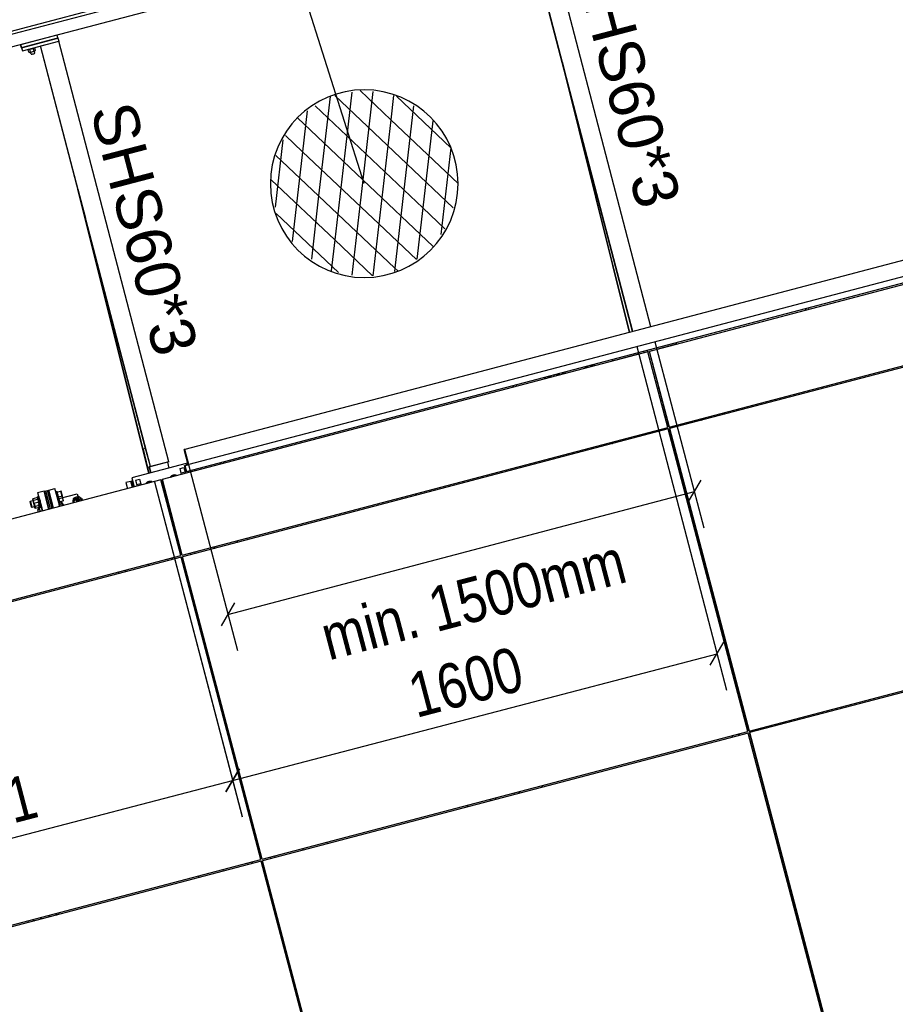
# Model space of a CAD drawing. Header units: millimetres. Extents: x 1838 to 190192, y -28 to 11710.
# Tile 54 of 80: x 103354 to 106152, y 4247 to 7394. Entities that reach past the tile are written whole.
import ezdxf

# ---------------------------------------------------------------- set-up
doc = ezdxf.new("R2010")
doc.units = ezdxf.units.MM
doc.styles.add('Arial', font='ARIAL.TTF', dxfattribs={"height": 0.2})
doc.styles.add('Arial Narrow', font='ARIALN.TTF', dxfattribs={"height": 0.2})

# ---------------------------------------------------------------- blocks, each defined once
blk = doc.blocks.new('Part-1593 - 1285')
at = {"color": 7}
for p, q in [((103828.1, 5665.6), (103826.8, 5670.5)), ((103915.1, 5688.5), (103913.8, 5693.4))]:
    blk.add_line(p, q, dxfattribs=at)
blk = doc.blocks.new('Part-57358 - 1285')
at = {"color": 7}
for p, q in [((105022, 4945.7), (105027, 4941.9)), ((104948.3, 4926.3), (104953.3, 4922.5)), ((104949, 4926.5), (104954, 4922.7))]:
    blk.add_line(p, q, dxfattribs=at)
blk = doc.blocks.new('Part-59916 - 1285')
at = {"color": 7}
for p, q in [((107795.5, 6978.3), (103885.6, 5949.6)), ((103880.6, 5969), (103881.8, 5969.3)), ((103885.6, 5949.6), (103880.6, 5969)), ((103880.6, 5969), (103885.2, 5951.6)), ((103881.8, 5969.3), (103891.8, 5971.9)), ((103886.3, 5951.9), (103881.8, 5969.3)), ((103881.8, 5969.3), (103886.9, 5950)), ((103885.2, 5951.6), (103886.3, 5951.9))]:
    blk.add_line(p, q, dxfattribs=at)
blk = doc.blocks.new('Part-1592 - 1285')
at = {"color": 7}
for p, q in [((104170.8, 4716.6), (104169.5, 4721.5)), ((104083.8, 4693.7), (104082.5, 4698.6))]:
    blk.add_line(p, q, dxfattribs=at)
blk = doc.blocks.new('Part-57954 - 1285')
at = {"color": 7}
for p, q in [((107239.2, 5523.9), (105686.9, 5115.5)), ((107493.7, 4556.8), (107239.2, 5523.9)), ((105941.3, 4148.4), (105686.9, 5115.5)), ((105941.6, 4148.5), (105687.2, 5115.6)), ((105941.3, 4148.4), (107493.7, 4556.8))]:
    blk.add_line(p, q, dxfattribs=at)
blk = doc.blocks.new('Part-57351 - 1285')
at = {"color": 7}
for p, q in [((103835.7, 5807.2), (103839.9, 5808.4)), ((103841.4, 5669.2), (103840.1, 5674)), ((103842.9, 5669.5), (103841.6, 5674.4)), ((103900.9, 5684.8), (103899.6, 5689.6)), ((104097.1, 4697.2), (104095.8, 4702.1)), ((104098.6, 4697.6), (104097.3, 4702.5)), ((104156.6, 4712.9), (104155.3, 4717.7)), ((104349.6, 3853.7), (104353.9, 3854.8))]:
    blk.add_line(p, q, dxfattribs=at)
blk = doc.blocks.new('Part-60844 - 1285')
at = {"color": 7}
for p, q in [((105866.1, 6465.5), (105864.8, 6470.4)), ((105867.6, 6465.9), (105866.3, 6470.7)), ((105877.3, 6468.5), (105876, 6473.3))]:
    blk.add_line(p, q, dxfattribs=at)
blk = doc.blocks.new('Part-57352 - 1285')
at = {"color": 7}
for p, q in [((104679.3, 5889.6), (104678.1, 5894.4)), ((104619.8, 5874), (104618.6, 5878.8)), ((104621.3, 5874.3), (104620, 5879.2)), ((104935, 4917.7), (104933.8, 4922.5)), ((104875.5, 4902), (104874.3, 4906.9)), ((104877, 4902.4), (104875.7, 4907.3))]:
    blk.add_line(p, q, dxfattribs=at)
blk = doc.blocks.new('Part-57353 - 1285')
at = {"color": 7}
for p, q in [((105392.3, 6216.8), (105396.8, 6218)), ((105398.3, 6078.8), (105397, 6083.6)), ((105399.7, 6079.1), (105398.5, 6084)), ((105457.8, 6094.4), (105456.5, 6099.2)), ((105654, 5106.8), (105652.7, 5111.7)), ((105655.5, 5107.2), (105654.2, 5112.1)), ((105713.5, 5122.5), (105712.2, 5127.3)), ((105906.3, 4263.3), (105910.8, 4264.4))]:
    blk.add_line(p, q, dxfattribs=at)
blk = doc.blocks.new('Part-58379 - 1285')
at = {"color": 7}
for p, q in [((103360, 7304.9), (103476.1, 7335.4)), ((103475.7, 7336.3), (103476.1, 7335.4)), ((103476.1, 7335.4), (103478.6, 7325.8)), ((103359.2, 7304.1), (103356.6, 7313.7)), ((103356.6, 7313.7), (103356.8, 7313.7)), ((103356.6, 7313.7), (103360, 7304.9)), ((103359.2, 7304.1), (103362.5, 7295.3)), ((103360, 7304.9), (103362.5, 7295.3)), ((103362.5, 7295.3), (103478.6, 7325.8))]:
    blk.add_line(p, q, dxfattribs=at)
blk = doc.blocks.new('Part-57407 - 1285')
at = {"color": 7}
for p, q in [((105376.6, 6073), (105375.3, 6077.9)), ((105377.5, 6073.3), (105376.3, 6078.1)), ((105632.3, 5101.1), (105631, 5106)), ((105633.2, 5101.4), (105632, 5106.2))]:
    blk.add_line(p, q, dxfattribs=at)
blk = doc.blocks.new('Part-57356 - 1285')
at = {"color": 7}
for p, q in [((104046.9, 5728.4), (104051.9, 5724.5)), ((103973.2, 5709), (103978.2, 5705.1)), ((103973.9, 5709.2), (103978.9, 5705.3))]:
    blk.add_line(p, q, dxfattribs=at)
blk = doc.blocks.new('Part-58326 - 1285')
at = {"color": 7}
for p, q in [((103756.2, 6023.8), (103748, 6021.6)), ((103748, 6021.6), (103762.5, 5963.4)), ((103772.1, 5966), (103756.2, 6023.8)), ((103830.2, 5981.2), (103762.5, 5963.4))]:
    blk.add_line(p, q, dxfattribs=at)
blk = doc.blocks.new('Part-57355 - 1285')
at = {"color": 7}
for p, q in [((104783.6, 4877.8), (104786, 4883.6)), ((104784.3, 4878), (104786.7, 4883.8)), ((104857.3, 4897.2), (104859.7, 4903))]:
    blk.add_line(p, q, dxfattribs=at)
blk = doc.blocks.new('Part-57357 - 1285')
at = {"color": 7}
for p, q in [((105247.3, 6039), (105249.7, 6044.8)), ((105248, 6039.2), (105250.4, 6045)), ((105321, 6058.4), (105323.4, 6064.2))]:
    blk.add_line(p, q, dxfattribs=at)
blk = doc.blocks.new('Part-58350 - 1285')
at = {"color": 7}
for p, q in [((103831.8, 5961.3), (103826.8, 5980.3)), ((103768.7, 5965.1), (103768, 5964.9)), ((103773, 5945.9), (103768, 5964.9)), ((103773.7, 5946.1), (103768.7, 5965.1))]:
    blk.add_line(p, q, dxfattribs=at)
blk = doc.blocks.new('Bolt-58344 - 1285')
at = {"color": 7}
for p, q in [((105410.8, 6345.7), (105410.6, 6346.7)), ((105426.3, 6349.8), (105426, 6350.8)), ((105275.4, 6310.1), (105275.2, 6311.1)), ((105290.9, 6314.2), (105290.6, 6315.2))]:
    blk.add_line(p, q, dxfattribs=at)
blk = doc.blocks.new('Part-58320 - 1285')
at = {"color": 7}
for p, q in [((103756.2, 6023.8), (103419.8, 7310.3)), ((103420.6, 7310.5), (103478.6, 7325.8)), ((103772.1, 5966), (103420.6, 7310.5)), ((103830.2, 5981.2), (103478.6, 7325.8)), ((103772.1, 5966), (103756.2, 6023.8)), ((103830.2, 5981.2), (103772.1, 5966))]:
    blk.add_line(p, q, dxfattribs=at)
blk = doc.blocks.new('Part-57512 - 1285')
at = {"color": 7}
for p, q in [((105652.7, 5106.5), (105651.5, 5111.4)), ((105653.7, 5106.8), (105652.5, 5111.6))]:
    blk.add_line(p, q, dxfattribs=at)
blk = doc.blocks.new('Part-57513 - 1285')
at = {"color": 7}
for p, q in [((105388.4, 6076.2), (105387.1, 6081)), ((105389.5, 6076.4), (105388.1, 6081.3))]:
    blk.add_line(p, q, dxfattribs=at)
blk = doc.blocks.new('Part-60840 - 1285')
at = {"color": 7}
for p, q in [((103437.3, 5888.6), (103442.2, 5889.8)), ((103452.6, 5830.6), (103437.3, 5888.6)), ((103457.4, 5831.8), (103442.2, 5889.8))]:
    blk.add_line(p, q, dxfattribs=at)
blk = doc.blocks.new('Part-57578 - 1285')
at = {"color": 7}
for p, q in [((103671.1, 5624.4), (103669.8, 5629.2)), ((103672.1, 5624.6), (103670.8, 5629.5)), ((104005.2, 4673), (104003.9, 4677.9)), ((103926.8, 4652.4), (103925.5, 4657.3)), ((103927.8, 4652.7), (103926.5, 4657.5))]:
    blk.add_line(p, q, dxfattribs=at)
blk = doc.blocks.new('Part-57579 - 1285')
at = {"color": 7}
for p, q in [((104082.1, 5732.5), (104080.9, 5737.3)), ((104337.8, 4760.6), (104336.6, 4765.4)), ((104259.5, 4740), (104258.2, 4744.8)), ((104260.5, 4740.2), (104259.2, 4745.1))]:
    blk.add_line(p, q, dxfattribs=at)
blk = doc.blocks.new('Part-57582 - 1285')
at = {"color": 7}
blk.add_line((105906.3, 4263.3), (105910.8, 4264.4), dxfattribs=at)
blk = doc.blocks.new('Bolt-58036 - 1285')
at = {"color": 7}
for p, q in [((105077.8, 6262.3), (105078.3, 6263.4)), ((105079.8, 6258.7), (105078.5, 6263.5)), ((105086.4, 6265.6), (105087.8, 6263.8)), ((105087.3, 6265.8), (105088.3, 6265)), ((105087.8, 6263.8), (105088.9, 6261)), ((105088.3, 6265), (105090.1, 6261.4)), ((105093, 6262.1), (105090.7, 6266.7)), ((105094.3, 6262.5), (105093, 6267.3)), ((105095.4, 6262.8), (105093.1, 6267.3)), ((105100.3, 6264), (105099, 6268.9)), ((105161.3, 6280.1), (105161.1, 6285.2)), ((105163.7, 6280.7), (105163.5, 6285.8)), ((105164.8, 6281), (105163.6, 6285.9)), ((105165.1, 6284.1), (105165.4, 6286.3)), ((105165.5, 6281.2), (105165.1, 6284.1)), ((105168.8, 6286.2), (105169.3, 6287.4)), ((105169, 6282.1), (105168.8, 6286.2)), ((105170.8, 6282.6), (105169.6, 6287.4)), ((105177.5, 6289.5), (105178.8, 6287.7)), ((105178.3, 6289.7), (105179.3, 6289)), ((105178.8, 6287.7), (105179.9, 6285)), ((105179.3, 6289), (105181.2, 6285.3)), ((105184.1, 6286.1), (105181.8, 6290.6)), ((105185.3, 6286.4), (105184.1, 6291.2)), ((105186.5, 6286.7), (105184.2, 6291.3)), ((105191.3, 6288), (105190.1, 6292.8)), ((105032.4, 6246.2), (105031.2, 6251)), ((105032.9, 6250.5), (105032.8, 6250.4)), ((105032.8, 6250.4), (105033, 6246.3)), ((105070.3, 6256.1), (105070, 6261.2)), ((105072.7, 6256.8), (105072.4, 6261.9)), ((105073.8, 6257.1), (105072.5, 6261.9)), ((105074.1, 6260.2), (105074.3, 6262.4)), ((105074.4, 6257.2), (105074.1, 6260.2)), ((105078, 6258.2), (105077.8, 6262.3))]:
    blk.add_line(p, q, dxfattribs=at)
blk = doc.blocks.new('Part-57605 - 1285')
at = {"color": 7}
for p, q in [((103887.1, 5975.9), (103887, 5975.9)), ((103888.3, 5971), (103887.1, 5975.9)), ((103887.1, 5975.9), (103887.1, 5975.9)), ((103888.4, 5971), (103887.1, 5975.9)), ((103887.1, 5975.9), (103887.1, 5975.9)), ((103894.7, 5946.9), (103893.4, 5951.7)), ((103894.7, 5946.9), (103893.5, 5951.7))]:
    blk.add_line(p, q, dxfattribs=at)
blk = doc.blocks.new('Part-57606 - 1285')
at = {"color": 7}
for p, q in [((103887, 5975.9), (103886.1, 5975.6)), ((103888.3, 5971), (103887, 5975.9)), ((103887, 5975.9), (103887.1, 5975.9)), ((103887.1, 5975.9), (103887, 5975.9)), ((103888.3, 5971), (103887.1, 5975.9)), ((103894.7, 5946.9), (103893.4, 5951.7)), ((103894.7, 5946.9), (103893.4, 5951.7))]:
    blk.add_line(p, q, dxfattribs=at)
blk = doc.blocks.new('Part-57646 - 1285')
at = {"color": 7}
for p, q in [((103708.8, 5918.6), (103693.3, 5914.6)), ((103713.8, 5899.3), (103708.8, 5918.6)), ((103693.3, 5914.6), (103698.4, 5895.2))]:
    blk.add_line(p, q, dxfattribs=at)
blk = doc.blocks.new('Part-57647 - 1285')
at = {"color": 7}
for p, q in [((103713.6, 5919.9), (103708.8, 5918.6)), ((103708.8, 5918.6), (103713.8, 5899.3)), ((103718.7, 5900.6), (103713.6, 5919.9))]:
    blk.add_line(p, q, dxfattribs=at)
blk = doc.blocks.new('Part-57648 - 1285')
at = {"color": 7}
for p, q in [((103714.5, 5920.1), (103713.6, 5919.9)), ((103713.6, 5919.9), (103718.7, 5900.6))]:
    blk.add_line(p, q, dxfattribs=at)
blk = doc.blocks.new('Part-58048 - 1285')
at = {"color": 7}
for p, q in [((105050.1, 6250.8), (105048.8, 6255.7)), ((105053.1, 6251.6), (105051.8, 6256.5))]:
    blk.add_line(p, q, dxfattribs=at)
blk = doc.blocks.new('Part-57682 - 1285')
at = {"color": 7}
for p, q in [((105603.8, 6138), (105608.8, 6134.1)), ((105530.1, 6118.6), (105535, 6114.7)), ((105530.8, 6118.8), (105535.8, 6114.9))]:
    blk.add_line(p, q, dxfattribs=at)
blk = doc.blocks.new('Part-58000 - 1285')
at = {"color": 7}
blk.add_line((103899.5, 5948.1), (103898.3, 5953), dxfattribs=at)
blk = doc.blocks.new('Part-57879 - 1285')
at = {"color": 7}
for p, q in [((103419.6, 5847.7), (103412.9, 5846)), ((103412.9, 5846), (103419.3, 5821.8))]:
    blk.add_line(p, q, dxfattribs=at)
blk = doc.blocks.new('Part-59965 - 1285')
at = {"color": 7}
for p, q in [((107494.9, 4552), (105910.7, 4135.2)), ((107749.4, 3584.9), (107494.9, 4552)), ((106165.1, 3168.1), (105910.7, 4135.2)), ((106165.4, 3168.2), (105911, 4135.2)), ((106165.1, 3168.1), (107749.4, 3584.9))]:
    blk.add_line(p, q, dxfattribs=at)
blk = doc.blocks.new('Part-57957 - 1285')
at = {"color": 7}
for p, q in [((105682.4, 5114.3), (104130, 4705.9)), ((105936.8, 4147.2), (105682.4, 5114.3)), ((104384.4, 3738.8), (104130, 4705.9)), ((104384.7, 3738.9), (104130.3, 4706)), ((104384.4, 3738.8), (105936.8, 4147.2))]:
    blk.add_line(p, q, dxfattribs=at)
blk = doc.blocks.new('Bolt-58380 - 1285')
at = {"color": 7}
for p, q in [((103385.9, 7300.1), (103391.7, 7301.4)), ((103391.7, 7301.4), (103397.5, 7303.1)), ((103399.5, 7293.5), (103397, 7303)), ((103397.5, 7303.1), (103401.5, 7304.7)), ((103401.5, 7304.7), (103402.8, 7305.8)), ((103404.4, 7295.9), (103402, 7305.1)), ((103402.8, 7305.8), (103402.8, 7305.9)), ((103379.6, 7299.7), (103381.4, 7299.5)), ((103379.6, 7299.7), (103379.6, 7299.7)), ((103381.9, 7293.7), (103380.3, 7299.6)), ((103383.1, 7290.4), (103380.7, 7299.6)), ((103381.4, 7299.5), (103385.9, 7300.1)), ((103382.3, 7293.7), (103381.9, 7293.7)), ((103383.1, 7290.4), (103388.8, 7290.7)), ((103388.8, 7290.7), (103386.4, 7300.2)), ((103388.7, 7287.3), (103387.8, 7290.6)), ((103390, 7283.9), (103388.2, 7290.7)), ((103388.7, 7287.3), (103389.1, 7287.2)), ((103388.8, 7290.7), (103399.5, 7293.5)), ((103390, 7283.9), (103390.9, 7283.8)), ((103390.9, 7283.8), (103393.1, 7284.1)), ((103393.1, 7284.1), (103396, 7284.8)), ((103396, 7284.8), (103398.9, 7285.7)), ((103398.9, 7285.7), (103400.9, 7286.5)), ((103399.5, 7293.5), (103404.4, 7295.9)), ((103401.6, 7287), (103399.8, 7293.7)), ((103400.9, 7286.5), (103401.6, 7287))]:
    blk.add_line(p, q, dxfattribs=at)
blk = doc.blocks.new('Bolt-60842 - 1285')
at = {"color": 7}
for p, q in [((103472.8, 5886), (103469.3, 5885.1)), ((103472.8, 5883.4), (103472, 5885.8)), ((103472, 5885.8), (103472.6, 5883.4)), ((103486.1, 5886.9), (103472.6, 5883.4)), ((103473.5, 5883.6), (103472.8, 5886)), ((103472.8, 5886), (103473.3, 5883.6)), ((103489.1, 5871.2), (103485.1, 5886.7)), ((103489.5, 5871.3), (103485.4, 5886.7)), ((103489.8, 5871.4), (103485.9, 5886.9)), ((103490.3, 5871.5), (103486.1, 5886.9)), ((103416.9, 5862.5), (103387.2, 5854.7)), ((103387.4, 5853.4), (103387.2, 5854.7)), ((103387.2, 5854.7), (103387.6, 5853.4)), ((103388.2, 5853.6), (103387.9, 5854.9)), ((103387.9, 5854.9), (103388.3, 5853.6)), ((103411.6, 5867.3), (103395.2, 5863)), ((103399.2, 5847.5), (103395.2, 5863)), ((103399.6, 5847.6), (103395.4, 5863.1)), ((103395.9, 5863.2), (103396.2, 5863.3)), ((103399.9, 5847.7), (103395.9, 5863.2)), ((103400.3, 5847.8), (103396.2, 5863.3)), ((103414.8, 5870.7), (103410.2, 5869.5)), ((103410.7, 5867.1), (103410.2, 5869.5)), ((103410.2, 5869.5), (103410.9, 5867.2)), ((103412.3, 5860.5), (103410.7, 5867.1)), ((103410.7, 5867.1), (103414.6, 5851.6)), ((103411.4, 5867.3), (103410.9, 5869.7)), ((103410.9, 5869.7), (103411.6, 5867.4)), ((103410.9, 5867.2), (103412.7, 5860.6)), ((103415.1, 5851.7), (103410.9, 5867.1)), ((103413, 5860.7), (103411.4, 5867.3)), ((103415.4, 5851.8), (103411.4, 5867.3)), ((103411.6, 5867.4), (103413.4, 5860.8)), ((103415.8, 5851.9), (103411.6, 5867.3)), ((103414.6, 5851.6), (103412.3, 5860.5)), ((103412.7, 5860.6), (103415.1, 5851.7)), ((103415.4, 5851.8), (103413, 5860.7)), ((103413.4, 5860.8), (103415.8, 5851.9)), ((103414.8, 5868.2), (103414, 5870.5)), ((103414, 5870.5), (103414.5, 5868.1)), ((103414.5, 5868.1), (103416.2, 5861.6)), ((103415.5, 5868.4), (103414.8, 5870.7)), ((103414.8, 5870.7), (103415.3, 5868.3)), ((103416.6, 5861.7), (103414.8, 5868.2)), ((103415.3, 5868.3), (103416.9, 5861.7)), ((103417.3, 5861.8), (103415.5, 5868.4)), ((103415.8, 5863.8), (103416, 5863.2)), ((103415.9, 5863.2), (103415.8, 5863.8)), ((103416.3, 5861.6), (103415.9, 5863.2)), ((103416, 5863.2), (103416.4, 5861.7)), ((103416.2, 5861.6), (103418.5, 5852.6)), ((103416.9, 5859.2), (103416.3, 5861.6)), ((103416.4, 5861.7), (103417.1, 5859.2)), ((103416.5, 5864), (103416.7, 5863.4)), ((103416.6, 5863.4), (103416.5, 5864)), ((103417, 5861.8), (103416.6, 5863.4)), ((103419, 5852.7), (103416.6, 5861.7)), ((103416.7, 5863.4), (103417.2, 5861.9)), ((103416.9, 5861.7), (103419.2, 5852.8)), ((103417.7, 5856.1), (103416.9, 5859.2)), ((103417.6, 5859.4), (103417, 5861.8)), ((103417.1, 5859.2), (103418, 5856.1)), ((103417.2, 5861.9), (103417.9, 5859.4)), ((103419.7, 5852.9), (103417.3, 5861.8)), ((103418.4, 5856.3), (103417.6, 5859.4)), ((103418.6, 5852.6), (103417.7, 5856.1)), ((103417.9, 5859.4), (103418.7, 5856.3)), ((103418, 5856.1), (103418.9, 5852.7)), ((103419.3, 5852.8), (103418.4, 5856.3)), ((103418.7, 5856.3), (103419.6, 5852.9)), ((103436.6, 5867.7), (103437.2, 5867.9)), ((103436.8, 5869.3), (103437, 5868.8)), ((103436.9, 5868.8), (103436.8, 5869.3)), ((103437.3, 5867.2), (103436.9, 5868.8)), ((103437, 5868.8), (103437.5, 5867.2)), ((103437.9, 5864.7), (103437.3, 5867.2)), ((103437.5, 5867.2), (103438.2, 5864.8)), ((103438.7, 5861.6), (103437.9, 5864.7)), ((103438.2, 5864.8), (103439, 5861.7)), ((103439.6, 5858.2), (103438.7, 5861.6)), ((103439, 5861.7), (103439.9, 5858.2)), ((103440.5, 5854.7), (103439.6, 5858.2)), ((103439.9, 5858.2), (103440.8, 5854.8)), ((103441.4, 5851.6), (103440.5, 5854.7)), ((103440.8, 5854.8), (103441.6, 5851.7)), ((103474.9, 5877.8), (103471.4, 5876.9)), ((103472.6, 5883.4), (103474.2, 5876.8)), ((103476.5, 5867.9), (103472.6, 5883.4)), ((103474.6, 5876.9), (103472.8, 5883.4)), ((103477, 5868), (103472.8, 5883.4)), ((103473.3, 5883.6), (103474.9, 5877)), ((103473.3, 5883.6), (103473.5, 5883.6)), ((103477.3, 5868.1), (103473.3, 5883.6)), ((103475.3, 5877.1), (103473.5, 5883.6)), ((103477.7, 5868.2), (103473.5, 5883.6)), ((103474.6, 5876.3), (103474.2, 5877.6)), ((103474.2, 5877.6), (103474.5, 5876.3)), ((103474.2, 5876.8), (103476.5, 5867.9)), ((103474.5, 5876.3), (103475.4, 5872.7)), ((103477, 5868), (103474.6, 5876.9)), ((103475.6, 5872.8), (103474.6, 5876.3)), ((103475.3, 5876.5), (103474.9, 5877.8)), ((103474.9, 5877.8), (103475.2, 5876.5)), ((103474.9, 5877), (103477.3, 5868.1)), ((103475.2, 5876.5), (103476.1, 5872.9)), ((103477.7, 5868.2), (103475.3, 5877.1)), ((103476.3, 5873), (103475.3, 5876.5)), ((103475.4, 5872.7), (103476.6, 5867.9)), ((103476.9, 5868), (103475.6, 5872.8)), ((103476.1, 5872.9), (103477.4, 5868.1)), ((103477.6, 5868.1), (103476.3, 5873)), ((103490.3, 5871.5), (103476.5, 5867.9)), ((103476.5, 5867.9), (103478.9, 5858.9)), ((103480.7, 5852.4), (103476.5, 5867.9)), ((103480, 5858.4), (103476.5, 5857.5)), ((103476.6, 5867.9), (103477.9, 5863.1)), ((103478.1, 5863.1), (103476.9, 5868)), ((103479.3, 5859), (103477, 5868)), ((103480.9, 5852.5), (103477, 5868)), ((103477.3, 5868.1), (103479.6, 5859.1)), ((103477.3, 5868.1), (103481.4, 5852.6)), ((103477.4, 5868.1), (103478.6, 5863.3)), ((103478.9, 5863.3), (103477.6, 5868.1)), ((103480, 5859.2), (103477.7, 5868.2)), ((103481.7, 5852.7), (103477.7, 5868.2)), ((103477.9, 5863.1), (103478.9, 5859.5)), ((103479, 5859.6), (103478.1, 5863.1)), ((103478.6, 5863.3), (103479.6, 5859.7)), ((103479.7, 5859.8), (103478.9, 5863.3)), ((103478.9, 5859.5), (103479.3, 5858.3)), ((103478.9, 5858.9), (103480.7, 5852.4)), ((103479.3, 5858.3), (103479, 5859.6)), ((103480.9, 5852.5), (103479.3, 5859)), ((103479.6, 5859.7), (103480, 5858.4)), ((103479.6, 5859.1), (103481.4, 5852.6)), ((103480, 5858.4), (103479.7, 5859.8)), ((103481.7, 5852.7), (103480, 5859.2)), ((103494.2, 5856), (103480.7, 5852.4)), ((103493.3, 5855.7), (103489.1, 5871.2)), ((103493.5, 5855.8), (103489.5, 5871.3)), ((103494, 5855.9), (103489.8, 5871.4)), ((103494.2, 5856), (103490.3, 5871.5)), ((103388.3, 5849.8), (103387.4, 5853.4)), ((103387.6, 5853.4), (103388.5, 5849.9)), ((103389.1, 5850), (103388.2, 5853.6)), ((103388.3, 5853.6), (103389.3, 5850.1)), ((103389.6, 5845), (103388.3, 5849.8)), ((103388.5, 5849.9), (103389.8, 5845.1)), ((103390.3, 5845.2), (103389.1, 5850)), ((103389.3, 5850.1), (103390.6, 5845.3)), ((103390.9, 5840.2), (103389.6, 5845)), ((103389.8, 5845.1), (103391.1, 5840.2)), ((103391.6, 5840.4), (103390.3, 5845.2)), ((103390.6, 5845.3), (103391.8, 5840.4)), ((103391.9, 5836.6), (103390.9, 5840.2)), ((103391.1, 5840.2), (103392, 5836.7)), ((103392.6, 5836.8), (103391.6, 5840.4)), ((103391.8, 5840.4), (103392.7, 5836.9)), ((103392.3, 5835.4), (103391.9, 5836.6)), ((103392, 5836.7), (103392.3, 5835.4)), ((103422, 5843.2), (103392.3, 5835.4)), ((103393, 5835.5), (103392.6, 5836.8)), ((103392.7, 5836.9), (103393, 5835.5)), ((103415.8, 5851.9), (103399.2, 5847.5)), ((103403.3, 5832.1), (103399.2, 5847.5)), ((103403.6, 5832.1), (103399.6, 5847.6)), ((103399.9, 5847.7), (103404.1, 5832.3)), ((103404.3, 5832.3), (103400.3, 5847.8)), ((103419.8, 5836.4), (103403.3, 5832.1)), ((103404.1, 5832.3), (103404.3, 5832.3)), ((103417, 5842.6), (103414.6, 5851.6)), ((103418.8, 5836.1), (103414.6, 5851.6)), ((103415.1, 5851.7), (103417.4, 5842.7)), ((103419, 5836.2), (103415.1, 5851.7)), ((103417.8, 5842.8), (103415.4, 5851.8)), ((103419.6, 5836.3), (103415.4, 5851.8)), ((103415.8, 5851.9), (103418.1, 5842.9)), ((103419.8, 5836.4), (103415.8, 5851.9)), ((103418.8, 5836.1), (103417, 5842.6)), ((103417.4, 5842.7), (103419, 5836.2)), ((103419.6, 5836.3), (103417.8, 5842.8)), ((103418.1, 5842.9), (103419.8, 5836.4)), ((103418.5, 5852.6), (103420.9, 5843.7)), ((103419.5, 5849.2), (103418.6, 5852.6)), ((103419.6, 5833.7), (103418.8, 5836.1)), ((103418.9, 5852.7), (103419.8, 5849.3)), ((103421.3, 5843.8), (103419, 5852.7)), ((103419, 5836.2), (103419.6, 5833.7)), ((103419.2, 5852.8), (103421.6, 5843.9)), ((103420.2, 5849.4), (103419.3, 5852.8)), ((103420.3, 5846.1), (103419.5, 5849.2)), ((103419.6, 5852.9), (103420.5, 5849.4)), ((103420.3, 5833.9), (103419.6, 5836.3)), ((103424.2, 5835), (103419.6, 5833.7)), ((103422, 5844), (103419.7, 5852.9)), ((103419.8, 5849.3), (103420.6, 5846.1)), ((103419.8, 5836.4), (103420.3, 5833.9)), ((103421.1, 5846.3), (103420.2, 5849.4)), ((103421, 5843.6), (103420.3, 5846.1)), ((103420.5, 5849.4), (103421.3, 5846.3)), ((103420.6, 5846.1), (103421.2, 5843.7)), ((103420.9, 5843.7), (103422.7, 5837.1)), ((103421.5, 5842.1), (103421, 5843.6)), ((103421.7, 5843.8), (103421.1, 5846.3)), ((103421.2, 5843.7), (103421.6, 5842.1)), ((103421.3, 5846.3), (103421.9, 5843.9)), ((103422.9, 5837.2), (103421.3, 5843.8)), ((103421.7, 5841.5), (103421.5, 5842.1)), ((103421.6, 5843.9), (103423.4, 5837.3)), ((103421.6, 5842.1), (103421.7, 5841.5)), ((103422.2, 5842.3), (103421.7, 5843.8)), ((103421.9, 5843.9), (103422.3, 5842.3)), ((103423.7, 5837.4), (103422, 5844)), ((103422.4, 5841.7), (103422.2, 5842.3)), ((103422.3, 5842.3), (103422.4, 5841.7)), ((103422.7, 5837.1), (103423.4, 5834.8)), ((103423.4, 5834.8), (103422.9, 5837.2)), ((103423.4, 5837.3), (103424.2, 5835)), ((103424.2, 5835), (103423.7, 5837.4)), ((103442.1, 5849.2), (103441.4, 5851.6)), ((103441.6, 5851.7), (103442.2, 5849.2)), ((103441.7, 5848.4), (103442.3, 5848.5)), ((103442.5, 5847.6), (103442.1, 5849.2)), ((103442.2, 5849.2), (103442.6, 5847.6)), ((103442.7, 5847.1), (103442.5, 5847.6)), ((103442.6, 5847.6), (103442.7, 5847.1)), ((103482.2, 5850.2), (103478.7, 5849.3)), ((103480.7, 5852.4), (103481.5, 5850)), ((103481.5, 5850), (103480.9, 5852.5)), ((103481.4, 5852.6), (103481.7, 5852.7)), ((103481.4, 5852.6), (103482.2, 5850.2)), ((103482.2, 5850.2), (103481.7, 5852.7))]:
    blk.add_line(p, q, dxfattribs=at)
blk = doc.blocks.new('Part-57955 - 1285')
at = {"color": 7}
for p, q in [((106983.5, 6495.8), (105431.2, 6087.4)), ((107238, 5528.7), (106983.5, 6495.8)), ((105685.6, 5120.3), (105431.2, 6087.4)), ((105685.9, 5120.4), (105431.5, 6087.5)), ((105685.6, 5120.3), (107238, 5528.7))]:
    blk.add_line(p, q, dxfattribs=at)
blk = doc.blocks.new('Part-58343 - 1285')
at = {"color": 7}
for p, q in [((105390.1, 6341.3), (105452.7, 6357.8)), ((105452.7, 6357.8), (105451.7, 6361.7)), ((105248.5, 6304.1), (105331.4, 6325.9)), ((105247.5, 6307.9), (105248.5, 6304.1)), ((105248.6, 6308.2), (105249.6, 6304.4))]:
    blk.add_line(p, q, dxfattribs=at)
blk = doc.blocks.new('Part-57880 - 1285')
at = {"color": 7}
for p, q in [((103475.3, 5862.4), (103537.9, 5878.8)), ((103537.9, 5878.8), (103544.3, 5854.7))]:
    blk.add_line(p, q, dxfattribs=at)
blk = doc.blocks.new('Bolt-57881 - 1285')
at = {"color": 7}
for p, q in [((103477.7, 5853.3), (103481.6, 5854.3)), ((103478.8, 5848.9), (103481.6, 5854.3)), ((103490.4, 5848.5), (103481.6, 5854.3)), ((103524.7, 5862.9), (103523.3, 5856.9)), ((103523.3, 5856.9), (103524.2, 5849.4)), ((103527.9, 5865.9), (103524.7, 5862.9)), ((103531.1, 5867.3), (103526.3, 5858)), ((103526.3, 5858), (103537, 5860.8)), ((103526.3, 5858), (103528.3, 5850.5)), ((103526.4, 5853), (103526.5, 5855.8)), ((103526.5, 5855.8), (103527, 5858.1)), ((103526.6, 5857.8), (103528, 5863.8)), ((103527.5, 5850.3), (103526.6, 5857.8)), ((103527, 5858.1), (103528, 5859.7)), ((103527.9, 5865.9), (103531.2, 5866.7)), ((103532.2, 5864.9), (103527.9, 5865.9)), ((103528, 5863.8), (103531.2, 5866.7)), ((103528, 5859.7), (103529.3, 5860.6)), ((103529.3, 5860.6), (103530.9, 5860.5)), ((103529.7, 5859.1), (103548.7, 5864.1)), ((103530.9, 5860.5), (103532.6, 5859.5)), ((103541.8, 5870.1), (103531.1, 5867.3)), ((103539.8, 5861.6), (103531.1, 5867.3)), ((103531.2, 5866.7), (103535.5, 5865.8)), ((103536.3, 5860.3), (103532.2, 5864.9)), ((103532.6, 5859.5), (103534.2, 5857.8)), ((103534.2, 5857.8), (103535.5, 5855.4)), ((103535.5, 5865.8), (103539.6, 5861.2)), ((103535.5, 5855.4), (103536.5, 5852.6)), ((103539.3, 5853.3), (103536.3, 5860.3)), ((103541.8, 5870.1), (103537, 5860.8)), ((103537, 5860.8), (103539, 5853.3)), ((103539.6, 5861.2), (103542.6, 5854.2)), ((103539.8, 5861.6), (103550.6, 5864.4)), ((103541.8, 5854), (103539.8, 5861.6)), ((103550.6, 5864.4), (103541.8, 5870.1)), ((103546.3, 5859.3), (103547, 5862.5)), ((103546.7, 5855.3), (103546.3, 5859.3)), ((103547, 5862.5), (103548.7, 5864.1)), ((103548.7, 5864.1), (103551, 5863.6)), ((103552.6, 5856.8), (103550.6, 5864.4)), ((103551, 5863.6), (103553.2, 5861.2)), ((103553.2, 5861.2), (103554.8, 5857.4)), ((103411.5, 5827.8), (103415.6, 5835.8)), ((103417.3, 5829.3), (103411.5, 5827.8)), ((103413.5, 5820.3), (103411.5, 5827.8)), ((103479.6, 5845.7), (103490.4, 5848.5)), ((103479.6, 5845.9), (103488.5, 5848.3)), ((103482.4, 5838.4), (103480.2, 5843.5)), ((103486, 5843.5), (103486.8, 5846.7)), ((103486.5, 5839.5), (103486, 5843.5)), ((103486.8, 5846.7), (103488.5, 5848.3)), ((103488.5, 5848.3), (103490.8, 5847.8)), ((103492.3, 5841), (103490.4, 5848.5)), ((103490.8, 5847.8), (103493, 5845.3)), ((103493, 5845.3), (103494.5, 5841.6)), ((103527, 5850.1), (103526.4, 5853))]:
    blk.add_line(p, q, dxfattribs=at)
blk = doc.blocks.new('Part-57903 - 1285')
at = {"color": 7}
for p, q in [((103126.6, 5481.1), (103125.3, 5485.9)), ((103067.1, 5465.4), (103065.8, 5470.3)), ((103068.5, 5465.8), (103067.3, 5470.7)), ((103382.3, 4509.2), (103381, 4514)), ((103322.8, 4493.5), (103321.5, 4498.4)), ((103324.2, 4493.9), (103323, 4498.7))]:
    blk.add_line(p, q, dxfattribs=at)
blk = doc.blocks.new('Part-57920 - 1285')
at = {"color": 7}
for p, q in [((103691.2, 5629.7), (103693.6, 5635.5)), ((103692, 5629.9), (103694.4, 5635.7)), ((103764.8, 5649), (103767.2, 5654.8))]:
    blk.add_line(p, q, dxfattribs=at)
blk = doc.blocks.new('Part-57922 - 1285')
at = {"color": 7}
blk.add_line((103480.1, 4534.9), (103478.9, 4539.8), dxfattribs=at)
blk = doc.blocks.new('Part-57923 - 1285')
at = {"color": 7}
for p, q in [((103468.5, 4537), (103473.4, 4533.1)), ((103395.5, 4517.8), (103400.4, 4514)), ((103395.6, 4517.9), (103400.6, 4514))]:
    blk.add_line(p, q, dxfattribs=at)
blk = doc.blocks.new('Bolt-57924 - 1285')
at = {"color": 7}
for p, q in [((103424.3, 4520.2), (103422.4, 4524.9)), ((103424.4, 4520.3), (103422.5, 4524.9)), ((103447.8, 4526.4), (103445.9, 4531.1))]:
    blk.add_line(p, q, dxfattribs=at)
for centre, start, end in [((103435.4, 4524.9), 8.118, 27.8526), ((103435.3, 4524.9), 181.518, 201.1595), ((103435.4, 4524.9), 181.518, 201.1595)]:
    blk.add_arc(centre, 15, start, end, dxfattribs=at)
blk = doc.blocks.new('Part-58317 - 1285')
at = {"color": 7}
for p, q in [((105312.7, 6397.5), (104967.5, 7717.5)), ((104968.2, 7717.7), (105026.3, 7733)), ((105313.4, 6397.7), (104968.2, 7717.7)), ((105371.4, 6412.9), (105026.3, 7733)), ((105331.6, 6324.9), (105330.4, 6329.7)), ((105332.4, 6325.1), (105331.1, 6329.9)), ((105390.4, 6340.4), (105389.1, 6345.2))]:
    blk.add_line(p, q, dxfattribs=at)
blk = doc.blocks.new('Part-58321 - 1285')
at = {"color": 7}
for p, q in [((100075.8, 6502.9), (105007.6, 7800.4)), ((100079.2, 6494.1), (105010.9, 7791.6)), ((100089.2, 6455.6), (105021, 7753.1))]:
    blk.add_line(p, q, dxfattribs=at)
blk = doc.blocks.new('Part-57956 - 1285')
at = {"color": 7}
for p, q in [((106918.7, 6742.4), (105366.3, 6334)), ((106982.3, 6500.7), (106918.7, 6742.4)), ((105429.9, 6092.3), (106982.3, 6500.7)), ((105429.9, 6092.3), (105366.3, 6334)), ((105430.2, 6092.3), (105366.6, 6334.1))]:
    blk.add_line(p, q, dxfattribs=at)
blk = doc.blocks.new('Part-57958 - 1285')
at = {"color": 7}
for p, q in [((105426.6, 6086.2), (103874.3, 5677.8)), ((105681.1, 5119.1), (105426.6, 6086.2)), ((104128.7, 4710.7), (103874.3, 5677.8)), ((104129, 4710.8), (103874.6, 5677.9)), ((104128.7, 4710.7), (105681.1, 5119.1))]:
    blk.add_line(p, q, dxfattribs=at)
blk = doc.blocks.new('Part-57959 - 1285')
at = {"color": 7}
for p, q in [((105361.8, 6332.8), (103809.4, 5924.4)), ((105425.4, 6091.1), (105361.8, 6332.8)), ((103873, 5682.6), (105425.4, 6091.1)), ((103873, 5682.6), (103809.4, 5924.4)), ((103873.3, 5682.7), (103809.7, 5924.5))]:
    blk.add_line(p, q, dxfattribs=at)
blk = doc.blocks.new('Part-57962 - 1285')
at = {"color": 7}
for p, q in [((103805.1, 5923.3), (102260.5, 5516.9)), ((103868.7, 5681.5), (103805.1, 5923.3)), ((102324.1, 5275.1), (103868.7, 5681.5)), ((102324.1, 5275.1), (102260.5, 5516.9)), ((102324.4, 5275.2), (102260.8, 5517))]:
    blk.add_line(p, q, dxfattribs=at)
blk = doc.blocks.new('Part-57963 - 1285')
at = {"color": 7}
for p, q in [((103870, 5676.7), (102325.4, 5270.3)), ((104124.4, 4709.6), (103870, 5676.7)), ((102579.8, 4303.2), (102325.4, 5270.3)), ((102580.1, 4303.3), (102325.7, 5270.4)), ((102579.8, 4303.2), (104124.4, 4709.6))]:
    blk.add_line(p, q, dxfattribs=at)
blk = doc.blocks.new('Part-57964 - 1285')
at = {"color": 7}
for p, q in [((104125.7, 4704.8), (102581.1, 4298.4)), ((104380.2, 3737.7), (104125.7, 4704.8)), ((102835.5, 3331.3), (102581.1, 4298.4)), ((102835.8, 3331.4), (102581.4, 4298.5)), ((102835.5, 3331.3), (104380.2, 3737.7))]:
    blk.add_line(p, q, dxfattribs=at)
blk = doc.blocks.new('Bolt-58357 - 1285')
at = {"color": 7}
for p, q in [((105350.1, 6329.7), (105348.8, 6334.6)), ((105350.2, 6329.8), (105349, 6334.6)), ((105361.9, 6332.9), (105360.6, 6337.7)), ((105373.4, 6335.9), (105372.2, 6340.7))]:
    blk.add_line(p, q, dxfattribs=at)
blk = doc.blocks.new('Part-57999 - 1285')
at = {"color": 7}
for p, q in [((103899.5, 5948.1), (103898.3, 5953)), ((103915, 5952.2), (103913.7, 5957))]:
    blk.add_line(p, q, dxfattribs=at)
blk = doc.blocks.new('Part-58015 - 1285')
at = {"color": 7}
for p, q in [((103866.3, 5960.1), (103878.9, 5963.4)), ((103866.3, 5960.1), (103866.3, 5960.1)), ((103871.4, 5940.7), (103866.3, 5960.1)), ((103869.9, 5946.3), (103882.5, 5949.7)), ((103878.9, 5963.4), (103884, 5944)), ((103724.2, 5922.7), (103736.7, 5926)), ((103724.2, 5922.7), (103724.2, 5922.7)), ((103724.2, 5922.7), (103729.3, 5903.3)), ((103736.7, 5926), (103741.8, 5906.6)), ((103727.9, 5908.5), (103740.5, 5911.8))]:
    blk.add_line(p, q, dxfattribs=at)
blk = doc.blocks.new('Part-58020 - 1285')
at = {"color": 7}
for p, q in [((103886.1, 5975.6), (103886, 5975.6)), ((103887.4, 5970.8), (103886.1, 5975.6)), ((103893.7, 5946.6), (103892.5, 5951.4))]:
    blk.add_line(p, q, dxfattribs=at)
blk = doc.blocks.new('Part-58021 - 1285')
at = {"color": 7}
for p, q in [((103886, 5975.6), (103712, 5929.8)), ((103887.3, 5970.8), (103886, 5975.6)), ((103893.7, 5946.6), (103892.4, 5951.4)), ((103712, 5929.8), (103719.6, 5900.8))]:
    blk.add_line(p, q, dxfattribs=at)
blk = doc.blocks.new('Bolt-58022 - 1285')
at = {"color": 7}
for p, q in [((103767, 5917.2), (103761.5, 5911.8)), ((103774.4, 5915.2), (103767, 5917.2)), ((103844.3, 5937.6), (103838.9, 5932.2)), ((103851.8, 5935.6), (103844.3, 5937.6))]:
    blk.add_line(p, q, dxfattribs=at)
for centre, start, end in [((103770.5, 5903.8), 58.3722, 151.1191), ((103770.5, 5903.8), 58.3722, 151.1191), ((103847.9, 5924.2), 58.3608, 151.119), ((103847.9, 5924.2), 58.3608, 151.119)]:
    blk.add_arc(centre, 15, start, end, dxfattribs=at)
blk = doc.blocks.new('Part-58032 - 1285')
at = {"color": 7}
for p, q in [((105191.7, 6288.1), (105190.4, 6292.9)), ((105053.1, 6251.6), (105051.8, 6256.5)), ((105062.7, 6254.1), (105061.4, 6259))]:
    blk.add_line(p, q, dxfattribs=at)
blk = doc.blocks.new('Part-58033 - 1285')
at = {"color": 7}
for p, q in [((105033.9, 6246.6), (105032.6, 6251.4)), ((105043.5, 6249.1), (105042.2, 6253.9))]:
    blk.add_line(p, q, dxfattribs=at)
blk = doc.blocks.new('Part-58034 - 1285')
at = {"color": 7}
for p, q in [((105044.1, 6249.3), (105042.8, 6254.1)), ((105047.1, 6250), (105045.8, 6254.9))]:
    blk.add_line(p, q, dxfattribs=at)
blk = doc.blocks.new('Part-58035 - 1285')
at = {"color": 7}
for p, q in [((105047.1, 6250), (105045.8, 6254.9)), ((105050.1, 6250.8), (105048.8, 6255.7))]:
    blk.add_line(p, q, dxfattribs=at)
blk = doc.blocks.new('Part-60839 - 1285')
at = {"color": 7}
for p, q in [((103431.5, 5887), (103437.3, 5888.6)), ((103447.8, 5829.3), (103432.5, 5887.3)), ((103452.6, 5830.6), (103437.3, 5888.6))]:
    blk.add_line(p, q, dxfattribs=at)
blk = doc.blocks.new('Part-58322 - 1285')
at = {"color": 7}
for p, q in [((105303, 6394.9), (105087.2, 7259.9)), ((105087.2, 7259.9), (105111.5, 7166.8)), ((105304, 6395.2), (105111.5, 7166.8))]:
    blk.add_line(p, q, dxfattribs=at)
blk = doc.blocks.new('Part-58325 - 1285')
at = {"color": 7}
for p, q in [((103766.2, 5944.1), (103539.5, 6852.7)), ((103539.5, 6852.7), (103563.8, 6759.6)), ((103767.3, 5944.4), (103563.8, 6759.6))]:
    blk.add_line(p, q, dxfattribs=at)
blk = doc.blocks.new('Part-58378 - 1285')
at = {"color": 7}
for p, q in [((103357.3, 7315.4), (103473.3, 7346)), ((103359.8, 7305.8), (103475.8, 7336.4)), ((103475.8, 7336.4), (103473.3, 7346)), ((103356.4, 7314.7), (103356.3, 7315.2)), ((103356.4, 7314.7), (103359.8, 7305.8)), ((103359.8, 7305.8), (103357.3, 7315.4))]:
    blk.add_line(p, q, dxfattribs=at)
blk = doc.blocks.new('Part-58497 - 1285')
at = {"color": 7}
for p, q in [((103881.5, 6020.9), (103879.1, 6020.3)), ((103891.8, 5971.9), (103879.1, 6020.3)), ((103894.2, 5972.6), (103881.5, 6020.9)), ((103894.2, 5972.6), (103891.8, 5971.9))]:
    blk.add_line(p, q, dxfattribs=at)
blk = doc.blocks.new('Part-60777 - 1285')
at = {"color": 7}
for p, q in [((105361.8, 6332.8), (105366.3, 6334)), ((105392.3, 6216.8), (105396.8, 6218)), ((103805.1, 5923.3), (103809.4, 5924.4)), ((103835.7, 5807.2), (103839.9, 5808.4))]:
    blk.add_line(p, q, dxfattribs=at)
blk = doc.blocks.new('Part-58837 - 1285')
at = {"color": 7}
for p, q in [((107790, 7049.2), (103881.5, 6020.9)), ((107802.7, 7000.9), (103894.2, 5972.6)), ((103894.2, 5972.6), (103881.5, 6020.9))]:
    blk.add_line(p, q, dxfattribs=at)
blk = doc.blocks.new('Part-60838 - 1285')
at = {"color": 7}
for p, q in [((103431.5, 5887), (103410.7, 5881.6)), ((103446.8, 5829), (103431.5, 5887)), ((103410.7, 5881.6), (103426, 5823.5)), ((103427.5, 5823.9), (103412.2, 5882))]:
    blk.add_line(p, q, dxfattribs=at)
blk = doc.blocks.new('Part-60831 - 1285')
at = {"color": 7}
for p, q in [((104007.6, 5976.6), (104006.4, 5981.4)), ((103996.5, 5973.6), (103995.2, 5978.5)), ((103998, 5974), (103996.7, 5978.9))]:
    blk.add_line(p, q, dxfattribs=at)
blk = doc.blocks.new('Part-60834 - 1285')
at = {"color": 7}
for p, q in [((104931.3, 6219.6), (104930, 6224.4)), ((104932.8, 6220), (104931.5, 6224.8)), ((104942.4, 6222.5), (104941.2, 6227.3))]:
    blk.add_line(p, q, dxfattribs=at)
blk = doc.blocks.new('Part-60837 - 1285')
at = {"color": 7}
for p, q in [((103447, 5891.1), (103466.4, 5896.2)), ((103462.3, 5833.1), (103447, 5891.1)), ((103481.6, 5838.2), (103466.4, 5896.2))]:
    blk.add_line(p, q, dxfattribs=at)
blk = doc.blocks.new('Part-60841 - 1285')
at = {"color": 7}
for p, q in [((103442.2, 5889.8), (103447, 5891.1)), ((103457.4, 5831.8), (103442.2, 5889.8)), ((103462.3, 5833.1), (103447, 5891.1))]:
    blk.add_line(p, q, dxfattribs=at)
blk = doc.blocks.new('Circle-71435 - 1285')
at = {"color": 7}
for p, q in [((104345.8, 7148.6), (104309.2, 6831.2)), ((104591.1, 6933.8), (104361.1, 7151.6)), ((104414.9, 7162.3), (104398.9, 7023.5)), ((104539.8, 7074.8), (104441.7, 7167.7)), ((104482.7, 7164.8), (104450.2, 6882.5)), ((104548.7, 7151.7), (104539.8, 7074.8)), ((104732.1, 6985.1), (104558.2, 7149.8)), ((104398.9, 7023.5), (104297.8, 7119.2)), ((104612.4, 7118.9), (104591.1, 6933.8)), ((104272.9, 7102.6), (104257.9, 6972.2)), ((104450.2, 6882.5), (104241.3, 7080.3)), ((104539.8, 7074.8), (104501.5, 6741.6)), ((104539.8, 7074.8), (104539.8, 7074.8)), ((104754.7, 6871.3), (104539.8, 7074.8)), ((104539.8, 7074.8), (104539.8, 7074.8)), ((104674.5, 7071.3), (104642.4, 6792.9)), ((104257.9, 6972.2), (104203.5, 7023.7)), ((104398.9, 7023.5), (104360.5, 6690.3)), ((104398.9, 7023.5), (104398.9, 7023.5)), ((104642.4, 6792.9), (104398.9, 7023.5)), ((104398.9, 7023.5), (104398.9, 7023.5)), ((104194.8, 7010.7), (104170, 6794.7)), ((104309.2, 6831.2), (104172.8, 6960.3)), ((104257.9, 6972.2), (104224.9, 6685)), ((104257.9, 6972.2), (104257.9, 6972.2)), ((104501.5, 6741.6), (104257.9, 6972.2)), ((104257.9, 6972.2), (104257.9, 6972.2)), ((104732.1, 6985.1), (104700.2, 6707.7)), ((104732.1, 6985.1), (104732.1, 6985.1)), ((104732.1, 6985.1), (104732.1, 6985.1)), ((104732.1, 6985.1), (104732.1, 6985.1)), ((104732.1, 6985.1), (104732.1, 6985.1)), ((104591.1, 6933.8), (104552.8, 6600.6)), ((104591.1, 6933.8), (104591.1, 6933.8)), ((104739.6, 6793.3), (104591.1, 6933.8)), ((104591.1, 6933.8), (104591.1, 6933.8)), ((104360.5, 6690.3), (104157.4, 6882.6)), ((104450.2, 6882.5), (104415.2, 6578.2)), ((104450.2, 6882.5), (104450.2, 6882.5)), ((104674.8, 6669.8), (104450.2, 6882.5)), ((104450.2, 6882.5), (104450.2, 6882.5)), ((104309.2, 6831.2), (104286, 6629.3)), ((104309.2, 6831.2), (104309.2, 6831.2)), ((104552.8, 6600.6), (104309.2, 6831.2)), ((104309.2, 6831.2), (104309.2, 6831.2)), ((104372.3, 6586.8), (104174, 6774.5)), ((104642.4, 6792.9), (104623.6, 6629.1)), ((104642.4, 6792.9), (104642.4, 6792.9)), ((104712.6, 6726.4), (104642.4, 6792.9)), ((104642.4, 6792.9), (104642.4, 6792.9)), ((104501.5, 6741.6), (104482.4, 6575.8)), ((104501.5, 6741.6), (104501.5, 6741.6)), ((104621.6, 6627.8), (104501.5, 6741.6)), ((104501.5, 6741.6), (104501.5, 6741.6)), ((104360.5, 6690.3), (104349.2, 6591.4)), ((104360.5, 6690.3), (104360.5, 6690.3)), ((104481.6, 6575.6), (104360.5, 6690.3)), ((104360.5, 6690.3), (104360.5, 6690.3)), ((104552.8, 6600.6), (104551.5, 6589.5)), ((104552.8, 6600.6), (104552.8, 6600.6)), ((104562.2, 6591.7), (104552.8, 6600.6)), ((104552.8, 6600.6), (104552.8, 6600.6))]:
    blk.add_line(p, q, dxfattribs=at)
for start, end in [(0, 180), (180, 0)]:
    blk.add_arc((104454.9, 6870.3), 300, start, end, dxfattribs=at)
blk = doc.blocks.new('StraightDimension-72253 - 1285')
at = {"color": 174}
for p, q in [((105326.1, 6349.3), (105613, 5251.8)), ((103784.8, 5917.6), (104064.7, 4847)), ((105561.2, 5331.3), (105604.1, 5404.6)), ((104034.4, 4963.1), (105582.7, 5367.9)), ((104055.8, 4999.7), (104012.9, 4926.5))]:
    blk.add_line(p, q, dxfattribs=at)
at = {"color": 30, "style": 'Arial Narrow'}
blk.add_text('1600', height=143.16, rotation=14.6563, dxfattribs=at).set_placement((104620.9, 5162.1))
blk = doc.blocks.new('StraightDimension-71452 - 1285')
at = {"color": 174}
for p, q in [((105384.1, 6364.6), (105540.6, 5770)), ((103893, 5972.3), (104049.4, 5377.6)), ((105488.7, 5849.4), (105531.4, 5922.6)), ((104018.9, 5493.7), (105510.1, 5886)), ((104040.3, 5530.3), (103997.5, 5457.1))]:
    blk.add_line(p, q, dxfattribs=at)
at = {"color": 30, "style": 'Arial Narrow'}
blk.add_text('min. 1500mm', height=143.164, rotation=14.7422, dxfattribs=at).set_placement((104341.3, 5345.9))
blk = doc.blocks.new('StraightDimension-72254 - 1285')
at = {"color": 174}
for p, q in [((103784.8, 5917.6), (104064.8, 4846.6)), ((102239.5, 5459.7), (102506.3, 4439.1)), ((104013, 4926.1), (104055.9, 4999.4)), ((102476, 4555.2), (104034.4, 4962.7)), ((102497.4, 4591.8), (102454.5, 4518.6))]:
    blk.add_line(p, q, dxfattribs=at)
at = {"color": 30, "style": 'Arial Narrow'}
blk.add_text('1611', height=143.16, rotation=14.6563, dxfattribs=at).set_placement((103067.6, 4755.6))
blk = doc.blocks.new('Text-71438 - 1285')
at = {"color": 136}
blk.add_line((104454.9, 6870.3), (103969.8, 8397), dxfattribs=at)
blk = doc.blocks.new('Mark-61970 - 1285')
at = {"color": 30, "style": 'Arial'}
blk.add_text('SHS60*3', height=143.26, rotation=284.656, dxfattribs=at).set_placement((105122, 7578.9))
blk = doc.blocks.new('Mark-61973 - 1285')
at = {"color": 30, "style": 'Arial'}
blk.add_text('SHS60*3', height=143.26, rotation=284.656, dxfattribs=at).set_placement((103579, 7106.2))

msp = doc.modelspace()

# ---------------------------------------------------------------- block references
for name in ['Text-71438 - 1285', 'Part-60777 - 1285', 'Part-58321 - 1285', 'Part-58317 - 1285', 'Mark-61970 - 1285', 'Part-58378 - 1285', 'Part-58379 - 1285', 'Bolt-58380 - 1285', 'Part-58320 - 1285', 'Part-58322 - 1285', 'Mark-61973 - 1285', 'Circle-71435 - 1285', 'Part-58837 - 1285', 'Part-59916 - 1285', 'Part-58325 - 1285', 'Part-57956 - 1285', 'Part-57582 - 1285', 'Part-57955 - 1285', 'Part-60844 - 1285', 'StraightDimension-71452 - 1285', 'Part-58343 - 1285', 'StraightDimension-72253 - 1285', 'Part-57959 - 1285', 'Bolt-58344 - 1285', 'Bolt-58357 - 1285', 'Bolt-58036 - 1285', 'Part-58032 - 1285', 'Part-58033 - 1285', 'Part-58034 - 1285', 'Part-58035 - 1285', 'Part-58048 - 1285', 'Part-60834 - 1285', 'Part-57353 - 1285', 'Part-57682 - 1285', 'Part-57958 - 1285', 'Part-57407 - 1285', 'Part-57513 - 1285', 'Part-57357 - 1285', 'Part-58326 - 1285', 'Part-58497 - 1285', 'Part-58350 - 1285', 'Part-60831 - 1285', 'Part-58021 - 1285', 'Part-58015 - 1285', 'Part-58020 - 1285', 'Part-57606 - 1285', 'Part-57605 - 1285', 'Part-57999 - 1285', 'Part-58000 - 1285', 'StraightDimension-72254 - 1285', 'Part-57962 - 1285', 'Part-57646 - 1285', 'Part-57647 - 1285', 'Part-57648 - 1285', 'Bolt-58022 - 1285', 'Bolt-60842 - 1285', 'Part-60838 - 1285', 'Part-60839 - 1285', 'Part-60840 - 1285', 'Part-60841 - 1285', 'Part-60837 - 1285', 'Part-57352 - 1285', 'Bolt-57881 - 1285', 'Part-57880 - 1285', 'Part-57879 - 1285', 'Part-57351 - 1285', 'Part-57356 - 1285', 'Part-57579 - 1285', 'Part-57963 - 1285', 'Part-1593 - 1285', 'Part-57920 - 1285', 'Part-57578 - 1285', 'Part-57954 - 1285', 'Part-57903 - 1285', 'Part-57957 - 1285', 'Part-57512 - 1285', 'Part-57358 - 1285', 'Part-57355 - 1285', 'Part-1592 - 1285', 'Part-57964 - 1285', 'Part-57923 - 1285', 'Bolt-57924 - 1285', 'Part-57922 - 1285', 'Part-59965 - 1285']:
    msp.add_blockref(name, (0, 0))

doc.saveas('drawing.dxf')
